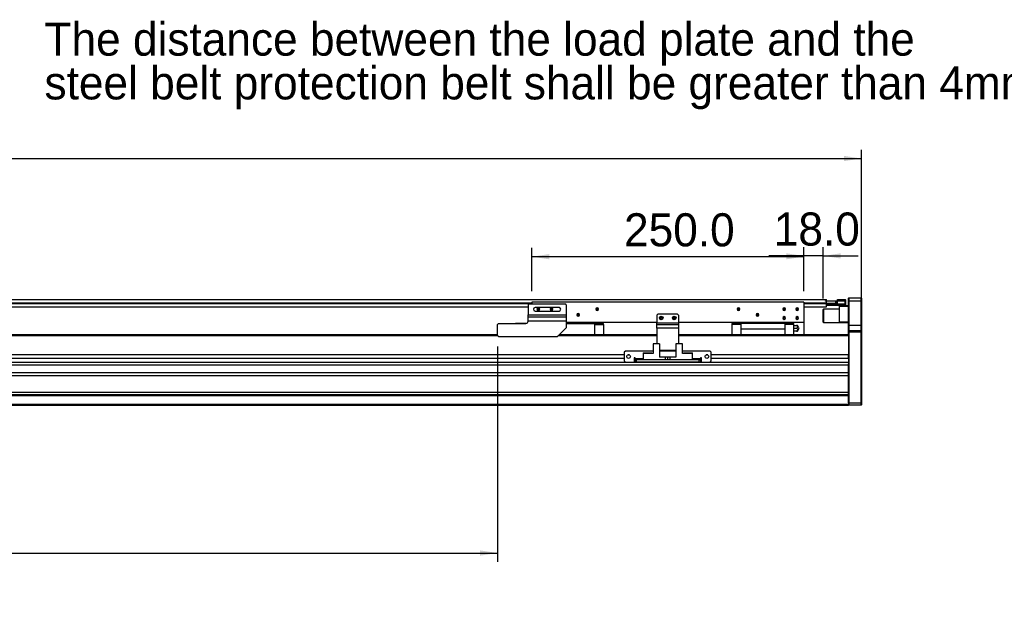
# Model space of a CAD drawing. Header units: millimetres. Extents: x 40 to 3320, y 40 to 2336.
# Tile 6 of 9: x 1688 to 2594, y 903 to 1444. Entities that reach past the tile are written whole.
import ezdxf

# ---------------------------------------------------------------- set-up
doc = ezdxf.new("R2010")
doc.units = ezdxf.units.MM
doc.header["$LTSCALE"] = 8
doc.layers.add('DIMNS', color=7, linetype='Continuous')
doc.styles.add('SLDTEXTSTYLE8', font='txt')
doc.dimstyles.new('SLDDIMSTYLE0', dxfattribs={"dimtxt": 30.4, "dimasz": 16, "dimexe": 0, "dimexo": 0.0625, "dimgap": 7.6, "dimtad": 2, "dimdec": 1, "dimrnd": 1e-09, "dimzin": 4, "dimdsep": 46, "dimtxsty": 'SLDTEXTSTYLE8', "dimsah": 1, "dimcen": 0.09, "dimadec": 0, "dimazin": 1, "dimtfac": 1, "dimtdec": 1, "dimtofl": 0, "dimtmove": 0, "dimatfit": 3, "dimfxl": 0, "dimfrac": 2, "dimtolj": 1, "dimtzin": 12, "dimarcsym": 0})
doc.dimstyles.new('SLDDIMSTYLE1', dxfattribs={"dimtxt": 30.4, "dimasz": 16, "dimexe": 0, "dimexo": 0.0625, "dimgap": 7.6, "dimtad": 2, "dimdec": 1, "dimrnd": 1e-09, "dimzin": 4, "dimdsep": 46, "dimtxsty": 'SLDTEXTSTYLE8', "dimsah": 1, "dimcen": 0.09, "dimadec": 0, "dimazin": 1, "dimtfac": 1, "dimtdec": 1, "dimtmove": 0, "dimatfit": 0, "dimfxl": 0, "dimfrac": 2, "dimtolj": 1, "dimtzin": 12, "dimarcsym": 0})

# ---------------------------------------------------------------- blocks, each defined once
blk = doc.blocks.new('_D')
at = {"layer": 'DIMNS'}
for p, q in [((186.15, 1167.02), (186.15, 1324.36)), ((2462.15, 1167.02), (2462.15, 1324.36)), ((186.15, 1316.36), (2462.15, 1316.36))]:
    blk.add_line(p, q, dxfattribs=at)
for points in [[(186.15, 1316.36), (202.15, 1313.96), (202.15, 1318.76)], [(2462.15, 1316.36), (2446.15, 1318.76), (2446.15, 1313.96)]]:
    blk.add_solid(points, dxfattribs=at)
at = {"layer": 'DIMNS', "insert": (1270.38, 1356.25), "char_height": 30.4, "attachment_point": 1, "style": 'SLDTEXTSTYLE8'}
blk.add_mtext('2276.0', dxfattribs=at)
blk = doc.blocks.new('_D_3')
at = {"layer": 'DIMNS'}
for p, q in [((487.65, 1147.2), (487.65, 945.96)), ((2127.65, 1143.7), (2127.65, 945.96)), ((487.65, 953.96), (2127.65, 953.96))]:
    blk.add_line(p, q, dxfattribs=at)
for points in [[(487.65, 953.96), (503.65, 951.56), (503.65, 956.36)], [(2127.65, 953.96), (2111.65, 956.36), (2111.65, 951.56)]]:
    blk.add_solid(points, dxfattribs=at)
at = {"layer": 'DIMNS', "char_height": 30.4, "attachment_point": 1, "style": 'SLDTEXTSTYLE8'}
for s, insert in [('Stroke T=', (1182.58, 993.84)), ('1640.0', (1358.19, 993.84))]:
    blk.add_mtext(s, dxfattribs=dict(at, insert=insert))
blk = doc.blocks.new('_D_4')
at = {"layer": 'DIMNS'}
for p, q in [((2159.15, 1194.52), (2159.15, 1234.16)), ((2409.15, 1194.52), (2409.15, 1234.16)), ((2409.15, 1226.16), (2159.15, 1226.16))]:
    blk.add_line(p, q, dxfattribs=at)
for points in [[(2159.15, 1226.16), (2175.15, 1223.76), (2175.15, 1228.56)], [(2409.15, 1226.16), (2393.15, 1228.56), (2393.15, 1223.76)]]:
    blk.add_solid(points, dxfattribs=at)
at = {"layer": 'DIMNS', "insert": (2243.92, 1266.05), "char_height": 30.4, "attachment_point": 1, "style": 'SLDTEXTSTYLE8'}
blk.add_mtext('250.0', dxfattribs=at)
blk = doc.blocks.new('_D_5')
at = {"layer": 'DIMNS'}
for p, q in [((2409.15, 1194.52), (2409.15, 1234.87)), ((2427.15, 1187.72), (2427.15, 1234.87)), ((2409.15, 1226.87), (2377.15, 1226.87)), ((2427.15, 1226.87), (2409.15, 1226.87)), ((2427.15, 1226.87), (2459.15, 1226.87))]:
    blk.add_line(p, q, dxfattribs=at)
for points in [[(2409.15, 1226.87), (2393.15, 1229.27), (2393.15, 1224.47)], [(2427.15, 1226.87), (2443.15, 1224.47), (2443.15, 1229.27)]]:
    blk.add_solid(points, dxfattribs=at)
at = {"layer": 'DIMNS', "insert": (2381.6, 1266.76), "char_height": 30.4, "attachment_point": 1, "style": 'SLDTEXTSTYLE8'}
blk.add_mtext('18.0', dxfattribs=at)
blk = doc.blocks.new('SW_NOTE_5')
at = {"layer": 'DIMNS', "color": 0, "char_height": 30.4, "attachment_point": 1, "style": 'SLDTEXTSTYLE8'}
for s, insert in [('The distance between the load plate and the ', (-929.89, 55.3)), ('steel belt protection belt shall be greater than 4mm', (-929.89, 15.1))]:
    blk.add_mtext(s, dxfattribs=dict(at, insert=insert))

msp = doc.modelspace()

# ---------------------------------------------------------------- linework, layer by layer
at = {"color": 7, "linetype": 'Continuous', "lineweight": 25}
for p, q in [((219.15, 1186.71), (2430.15, 1186.71)), ((2430.15, 1185.56), (2430.15, 1186.71)), ((2440.15, 1186.86), (2447.35, 1186.86)), ((2440.15, 1185.36), (2440.15, 1186.86)), ((2447.35, 1185.36), (2447.35, 1186.86)), ((2447.65, 1186.56), (2447.35, 1186.86)), ((2447.65, 1186.56), (2447.65, 1185.36)), ((2450.45, 1188.36), (2450.15, 1188.06)), ((2450.15, 1185.36), (2450.15, 1188.06)), ((2450.45, 1188.36), (2450.45, 1185.36)), ((2450.45, 1188.36), (2461.85, 1188.36)), ((2461.85, 1185.36), (2461.85, 1188.36)), ((2461.85, 1188.36), (2462.15, 1188.06)), ((2462.15, 1188.06), (2462.15, 1185.36)), ((494.65, 1180.21), (2155.65, 1180.21)), ((2156.65, 1182.86), (2155.65, 1181.86)), ((2155.65, 1181.86), (2155.65, 1172.86)), ((2156.65, 1182.86), (2189.65, 1182.86)), ((2409.15, 1184.36), (2159.15, 1184.36)), ((2159.15, 1184.36), (2159.15, 1182.86)), ((2184.15, 1179.46), (2162.15, 1179.46)), ((2165.15, 1177.86), (2163.9, 1177.86)), ((2165.15, 1177.86), (2166.4, 1177.86)), ((2177.15, 1177.86), (2175.9, 1177.86)), ((2177.15, 1177.86), (2178.4, 1177.86)), ((2190.65, 1181.86), (2189.65, 1182.86)), ((2190.65, 1181.86), (2190.65, 1172.86)), ((2219.15, 1177.86), (2217.9, 1177.86)), ((2219.15, 1177.86), (2220.4, 1177.86)), ((2349.15, 1177.86), (2347.9, 1177.86)), ((2349.15, 1177.86), (2350.4, 1177.86)), ((2391.15, 1177.86), (2389.9, 1177.86)), ((2391.15, 1177.86), (2392.4, 1177.86)), ((2403.15, 1177.86), (2401.9, 1177.86)), ((2403.15, 1177.86), (2404.4, 1177.86)), ((2409.15, 1184.36), (2409.15, 1165.86)), ((2409.15, 1180.21), (2430.15, 1180.21)), ((2427.45, 1177.86), (2427.15, 1177.56)), ((2427.15, 1174.06), (2427.15, 1177.56)), ((2442.15, 1177.86), (2427.45, 1177.86)), ((2427.45, 1177.86), (2427.45, 1174.18)), ((2429.15, 1185.37), (2429.15, 1185.56)), ((2429.15, 1185.56), (2429.65, 1185.56)), ((2429.65, 1185.56), (2429.65, 1183.56)), ((2429.65, 1185.56), (2438.65, 1185.56)), ((2429.65, 1183.56), (2438.65, 1183.56)), ((2429.95, 1183.06), (2429.95, 1182.86)), ((2440.15, 1183.06), (2429.95, 1183.06)), ((2429.95, 1183.06), (2429.95, 1183.06)), ((2429.95, 1183.06), (2429.95, 1183.06)), ((2429.95, 1182.86), (2429.95, 1182.07)), ((2429.95, 1182.86), (2447.35, 1182.86)), ((2430.15, 1183.21), (2430.15, 1183.71)), ((2430.15, 1183.36), (2440.15, 1183.36)), ((2430.15, 1180.21), (2430.15, 1183.21)), ((2447.35, 1181.36), (2430.15, 1181.36)), ((2438.65, 1183.56), (2438.65, 1185.56)), ((2438.65, 1185.56), (2439.15, 1185.56)), ((2439.15, 1183.56), (2438.65, 1183.56)), ((2439.15, 1185.56), (2439.15, 1183.56)), ((2439.15, 1183.56), (2439.65, 1183.56)), ((2439.65, 1183.36), (2439.65, 1183.56)), ((2440.15, 1183.06), (2440.15, 1185.36)), ((2447.35, 1185.36), (2440.15, 1185.36)), ((2442.15, 1180.36), (2442.15, 1181.36)), ((2450.15, 1180.36), (2442.15, 1180.36)), ((2442.15, 1166.36), (2442.15, 1180.36)), ((2447.35, 1182.86), (2447.35, 1185.36)), ((2447.65, 1185.36), (2447.35, 1185.36)), ((2447.35, 1181.36), (2447.35, 1182.86)), ((2447.35, 1182.86), (2447.65, 1182.86)), ((2447.35, 1181.36), (2447.65, 1181.66)), ((2447.35, 1181.36), (2450.15, 1181.36)), ((2447.65, 1185.36), (2447.65, 1182.86)), ((2447.65, 1182.86), (2447.65, 1181.66)), ((2450.45, 1185.36), (2450.15, 1185.36)), ((2450.15, 1163.36), (2450.15, 1185.36)), ((2450.45, 1185.36), (2450.45, 1163.36)), ((2461.85, 1185.36), (2450.45, 1185.36)), ((2461.85, 1163.36), (2461.85, 1185.36)), ((2461.85, 1185.36), (2462.15, 1185.36)), ((2462.15, 1185.36), (2462.15, 1163.36)), ((2155.65, 1172.86), (2190.65, 1172.86)), ((2155.65, 1170.86), (2155.65, 1172.86)), ((2155.65, 1170.86), (2190.65, 1170.86)), ((2155.65, 1166.88), (2155.65, 1170.86)), ((2162.15, 1176.26), (2184.15, 1176.26)), ((2190.65, 1172.86), (2190.65, 1170.86)), ((2190.65, 1170.86), (2190.65, 1166.88)), ((2201.65, 1172.86), (2200.4, 1172.86)), ((2201.65, 1172.86), (2202.9, 1172.86)), ((2275.15, 1173.36), (2274.15, 1172.36)), ((2274.15, 1172.36), (2274.15, 1165.36)), ((2293.15, 1173.36), (2275.15, 1173.36)), ((2278.15, 1169.86), (2276.9, 1169.86)), ((2278.15, 1169.86), (2279.4, 1169.86)), ((2290.15, 1169.86), (2288.9, 1169.86)), ((2290.15, 1169.86), (2291.4, 1169.86)), ((2294.15, 1172.36), (2293.15, 1173.36)), ((2294.15, 1172.36), (2294.15, 1165.36)), ((2366.65, 1172.86), (2365.4, 1172.86)), ((2366.65, 1172.86), (2367.9, 1172.86)), ((2391.15, 1169.86), (2389.9, 1169.86)), ((2391.15, 1169.86), (2392.4, 1169.86)), ((2403.15, 1169.86), (2401.9, 1169.86)), ((2403.15, 1169.86), (2404.4, 1169.86)), ((2427.15, 1166.16), (2427.15, 1174.06)), ((2427.45, 1174.18), (2427.45, 1165.86)), ((2128.65, 1164.86), (2127.65, 1163.86)), ((2127.65, 1153.86), (2127.65, 1163.86)), ((2128.65, 1164.86), (2153.65, 1164.86)), ((2144.45, 1165.06), (2144.25, 1164.86)), ((2144.45, 1165.06), (2144.45, 1164.86)), ((2144.45, 1165.06), (2154.53, 1165.06)), ((2155.65, 1166.88), (2155.65, 1166.86)), ((2190.65, 1166.88), (2155.65, 1166.88)), ((2182.65, 1152.86), (2190.65, 1160.86)), ((2190.65, 1166.88), (2190.65, 1160.86)), ((2274.15, 1165.86), (2190.65, 1165.86)), ((2190.65, 1164.86), (2216.9, 1164.86)), ((2216.9, 1164.86), (2216.9, 1165.86)), ((2216.9, 1164.86), (2216.9, 1154.36)), ((2225.15, 1164.76), (2216.9, 1164.76)), ((2216.9, 1163.81), (2225.15, 1163.81)), ((2225.15, 1163.81), (2225.15, 1164.76)), ((2225.15, 1163.81), (2225.15, 1154.36)), ((2274.15, 1165.36), (2294.15, 1165.36)), ((2274.15, 1163.86), (2274.15, 1165.36)), ((2274.15, 1163.86), (2294.15, 1163.86)), ((2274.15, 1160.36), (2274.15, 1163.86)), ((2274.15, 1160.36), (2274.15, 1146.26)), ((2294.15, 1160.36), (2274.15, 1160.36)), ((2409.15, 1165.86), (2294.15, 1165.86)), ((2294.15, 1165.36), (2294.15, 1163.86)), ((2294.15, 1163.86), (2294.15, 1160.36)), ((2294.15, 1160.36), (2294.15, 1146.26)), ((2351.4, 1164.76), (2343.15, 1164.76)), ((2343.15, 1164.76), (2343.15, 1163.81)), ((2351.4, 1163.81), (2343.15, 1163.81)), ((2343.15, 1163.81), (2343.15, 1154.36)), ((2351.4, 1165.86), (2351.4, 1164.86)), ((2391.9, 1164.86), (2351.4, 1164.86)), ((2351.4, 1164.86), (2351.4, 1159.86)), ((2351.4, 1159.86), (2391.9, 1159.86)), ((2351.4, 1159.86), (2351.4, 1159.56)), ((2391.9, 1159.56), (2351.4, 1159.56)), ((2351.4, 1159.56), (2351.4, 1154.36)), ((2391.9, 1164.86), (2391.9, 1165.86)), ((2391.9, 1164.86), (2391.9, 1159.86)), ((2400.15, 1164.76), (2391.9, 1164.76)), ((2400.15, 1163.81), (2391.9, 1163.81)), ((2391.9, 1159.56), (2391.9, 1159.86)), ((2391.9, 1159.56), (2391.9, 1154.36)), ((2400.15, 1163.81), (2400.15, 1164.76)), ((2400.15, 1154.36), (2400.15, 1163.81)), ((2400.15, 1162.86), (2402.47, 1162.86)), ((2400.15, 1160.36), (2402.47, 1160.36)), ((2409.15, 1165.86), (2409.15, 1154.36)), ((2427.15, 1166.16), (2427.45, 1165.86)), ((2427.45, 1165.86), (2442.15, 1165.86)), ((2442.15, 1166.36), (2450.15, 1166.36)), ((2442.15, 1165.36), (2442.15, 1166.36)), ((2450.15, 1165.36), (2442.15, 1165.36)), ((2450.45, 1163.36), (2450.15, 1163.36)), ((2450.15, 1158.06), (2450.15, 1163.36)), ((2450.45, 1163.36), (2450.45, 1158.36)), ((2450.45, 1163.36), (2461.85, 1163.36)), ((2461.85, 1158.36), (2461.85, 1163.36)), ((2462.15, 1163.36), (2461.85, 1163.36)), ((2462.15, 1163.36), (2462.15, 1158.06)), ((2127.65, 1154.36), (374.15, 1154.36)), ((2127.65, 1153.86), (2128.65, 1152.86)), ((2128.65, 1152.86), (2182.65, 1152.86)), ((2274.15, 1154.36), (2184.15, 1154.36)), ((2450.15, 1154.36), (2294.15, 1154.36)), ((2402.47, 1157.86), (2400.15, 1157.86)), ((2450.45, 1158.36), (2450.15, 1158.06)), ((2450.15, 1156.86), (2450.15, 1158.06)), ((2450.15, 1154.07), (2450.15, 1156.86)), ((2450.45, 1156.86), (2450.15, 1156.86)), ((2450.15, 1154.07), (2450.15, 1153.36)), ((2450.15, 1153.36), (2450.15, 1135.9)), ((2450.45, 1158.36), (2450.45, 1156.86)), ((2450.45, 1158.36), (2461.85, 1158.36)), ((2450.45, 1156.86), (2450.45, 1091.86)), ((2461.85, 1156.86), (2450.45, 1156.86)), ((2461.85, 1156.86), (2461.85, 1158.36)), ((2462.15, 1158.06), (2461.85, 1158.36)), ((2461.85, 1091.86), (2461.85, 1156.86)), ((2462.15, 1156.86), (2461.85, 1156.86)), ((2462.15, 1158.06), (2462.15, 1156.86)), ((2462.15, 1156.86), (2462.15, 1091.98)), ((2270.65, 1146.26), (2270.65, 1137.36)), ((2276.65, 1146.26), (2270.65, 1146.26)), ((2276.65, 1146.26), (2276.65, 1133.86)), ((2291.65, 1146.26), (2291.65, 1133.86)), ((2297.65, 1146.26), (2291.65, 1146.26)), ((2297.65, 1137.36), (2297.65, 1146.26)), ((2244.15, 1135.9), (404.15, 1135.9)), ((2244.15, 1132.5), (404.15, 1132.5)), ((2245.15, 1139.36), (2244.15, 1138.36)), ((2244.15, 1138.36), (2244.15, 1130.36)), ((2270.65, 1139.36), (2245.15, 1139.36)), ((2248.86, 1135.9), (2247.45, 1135.9)), ((2254.15, 1133.36), (2253.15, 1133.36)), ((2253.15, 1133.36), (2253.15, 1129.36)), ((2254.15, 1132.5), (2253.15, 1132.5)), ((2254.15, 1132.36), (2254.15, 1133.36)), ((2254.15, 1132.36), (2254.15, 1131.36)), ((2261.45, 1137.86), (2269.25, 1137.86)), ((2261.45, 1137.86), (2261.45, 1137.36)), ((2261.45, 1137.36), (2261.45, 1131.36)), ((2270.65, 1137.36), (2261.45, 1137.36)), ((2269.75, 1137.36), (2269.25, 1137.86)), ((2291.65, 1139.86), (2276.65, 1139.86)), ((2291.65, 1139.36), (2276.65, 1139.36)), ((2282.15, 1133.86), (2276.65, 1133.86)), ((2282.15, 1131.36), (2282.15, 1133.86)), ((2284.15, 1133.86), (2282.15, 1133.86)), ((2284.15, 1131.36), (2284.15, 1133.86)), ((2286.15, 1133.86), (2284.15, 1133.86)), ((2286.15, 1133.86), (2286.15, 1131.36)), ((2291.65, 1133.86), (2286.15, 1133.86)), ((2323.15, 1139.36), (2297.65, 1139.36)), ((2306.85, 1137.36), (2297.65, 1137.36)), ((2299.05, 1137.86), (2298.55, 1137.36)), ((2299.05, 1137.86), (2306.85, 1137.86)), ((2306.85, 1137.36), (2306.85, 1137.86)), ((2306.85, 1131.36), (2306.85, 1137.36)), ((2315.15, 1133.36), (2314.15, 1133.36)), ((2314.15, 1133.36), (2314.15, 1132.36)), ((2315.15, 1132.5), (2314.15, 1132.5)), ((2314.15, 1131.36), (2314.15, 1132.36)), ((2315.15, 1129.36), (2315.15, 1133.36)), ((2320.86, 1135.9), (2319.45, 1135.9)), ((2324.15, 1138.36), (2323.15, 1139.36)), ((2324.15, 1130.36), (2324.15, 1138.36)), ((2450.15, 1135.9), (2324.15, 1135.9)), ((2450.15, 1132.5), (2324.15, 1132.5)), ((2450.15, 1132.5), (2450.15, 1135.9)), ((2450.15, 1132.5), (2450.15, 1128.98)), ((2450.15, 1128.98), (198.15, 1128.98)), ((2450.15, 1126.39), (198.15, 1126.39)), ((2244.15, 1130.36), (2245.15, 1129.36)), ((2245.15, 1129.36), (2253.15, 1129.36)), ((2254.15, 1129.36), (2254.15, 1131.36)), ((2254.15, 1131.36), (2255.15, 1131.36)), ((2255.15, 1129.36), (2254.15, 1129.36)), ((2255.15, 1131.36), (2255.15, 1129.36)), ((2313.15, 1131.36), (2255.15, 1131.36)), ((2313.15, 1129.36), (2255.15, 1129.36)), ((2313.15, 1129.36), (2313.15, 1131.36)), ((2313.15, 1131.36), (2314.15, 1131.36)), ((2314.15, 1129.36), (2313.15, 1129.36)), ((2314.15, 1131.36), (2314.15, 1129.36)), ((2315.15, 1129.36), (2323.15, 1129.36)), ((2323.15, 1129.36), (2324.15, 1130.36)), ((2450.15, 1128.98), (2450.15, 1127.68)), ((2450.15, 1091.98), (2450.15, 1127.68)), ((2450.15, 1119.46), (198.15, 1119.46)), ((2450.15, 1116.86), (198.15, 1116.86)), ((2450.15, 1101.36), (198.15, 1101.36)), ((2450.15, 1099.36), (198.15, 1099.36)), ((2450.15, 1098.36), (198.15, 1098.36)), ((2450.15, 1090.36), (198.15, 1090.36)), ((2450.15, 1089.36), (198.15, 1089.36)), ((2450.15, 1091.78), (2450.15, 1091.98)), ((2450.15, 1091.98), (2450.45, 1091.86)), ((2450.15, 1091.78), (2450.15, 1090.36)), ((2450.15, 1090.36), (2450.15, 1089.36)), ((2450.15, 1090.16), (2450.45, 1089.86)), ((2450.45, 1091.86), (2450.45, 1089.86)), ((2450.45, 1091.86), (2461.85, 1091.86)), ((2461.85, 1089.86), (2450.45, 1089.86)), ((2462.15, 1091.98), (2461.85, 1091.86)), ((2461.85, 1089.86), (2461.85, 1091.86)), ((2462.15, 1090.16), (2461.85, 1089.86)), ((2462.15, 1091.98), (2462.15, 1090.16))]:
    msp.add_line(p, q, dxfattribs=at)
at = {"color": 8, "linetype": 'Continuous', "lineweight": 25}
for p, q in [((489.15, 1183.71), (2159.15, 1183.71)), ((489.15, 1183.21), (2159.15, 1183.21)), ((2409.15, 1183.71), (2430.15, 1183.71)), ((2409.15, 1183.21), (2430.15, 1183.21)), ((2429.93, 1182.86), (2429.95, 1182.86)), ((2128.15, 1153.36), (374.15, 1153.36)), ((2274.15, 1153.36), (2183.15, 1153.36)), ((2450.15, 1153.36), (2294.15, 1153.36)), ((2261.45, 1132.36), (2254.15, 1132.36)), ((2314.15, 1132.36), (2306.85, 1132.36))]:
    msp.add_line(p, q, dxfattribs=at)
at = {"color": 7, "linetype": 'Continuous', "lineweight": 25}
for centre in [(2278.15, 1169.86), (2290.15, 1169.86), (2248.15, 1134.36), (2320.15, 1134.36)]:
    msp.add_circle(centre, 1.7, dxfattribs=at)
for centre, radius, start, end in [((2162.15, 1177.86), 1.6, 90, 270), ((2165.15, 1177.86), 1.25, 0, 180), ((2165.15, 1177.86), 1.25, 180, 0), ((2177.15, 1177.86), 1.25, 0, 180), ((2177.15, 1177.86), 1.25, 180, 0), ((2184.15, 1177.86), 1.6, 270, 90), ((2219.15, 1177.86), 1.25, 0, 180), ((2219.15, 1177.86), 1.25, 180, 0), ((2349.15, 1177.86), 1.25, 0, 180), ((2349.15, 1177.86), 1.25, 180, 0), ((2391.15, 1177.86), 1.25, 0, 180), ((2391.15, 1177.86), 1.25, 180, 0), ((2403.15, 1177.86), 1.25, 0, 180), ((2403.15, 1177.86), 1.25, 180, 0), ((2201.65, 1172.86), 1.25, 0, 180), ((2201.65, 1172.86), 1.25, 180, 0), ((2278.15, 1169.86), 1.25, 0, 180), ((2278.15, 1169.86), 1.25, 180, 0), ((2290.15, 1169.86), 1.25, 0, 180), ((2290.15, 1169.86), 1.25, 180, 0), ((2366.65, 1172.86), 1.25, 0, 180), ((2366.65, 1172.86), 1.25, 180, 0), ((2391.15, 1169.86), 1.25, 0, 180), ((2391.15, 1169.86), 1.25, 180, 0), ((2403.15, 1169.86), 1.25, 0, 180), ((2403.15, 1169.86), 1.25, 180, 0), ((2153.65, 1166.86), 2, 270, 0), ((2401.65, 1160.36), 3, 9.9092, 56.43308), ((2401.65, 1160.36), 3, 303.54248, 350.11805), ((2404.55, 1160.36), 0.25, 270, 68.68077)]:
    msp.add_arc(centre, radius, start, end, dxfattribs=at)
for points, knots in [([(2402.47, 1162.86), (2402.59, 1162.79), (2402.84, 1162.65), (2403.1, 1162.34), (2403.27, 1161.99), (2403.33, 1161.61), (2403.27, 1161.23), (2403.1, 1160.88), (2402.84, 1160.57), (2402.59, 1160.43), (2402.47, 1160.36)], [0, 0, 0, 0, 0.1248034, 0.2498525, 0.374967, 0.4999409, 0.6246636, 0.7496064, 0.8746864, 1, 1, 1, 1]), ([(2403.31, 1162.86), (2403.31, 1162.86), (2403.33, 1162.86), (2403.27, 1162.86), (2403.11, 1162.86), (2402.84, 1162.86), (2402.59, 1162.86), (2402.47, 1162.86)], [0, 0, 0, 0, 0.002087, 0.250984, 0.500316, 0.749927, 1, 1, 1, 1]), ([(2402.47, 1160.36), (2402.59, 1160.29), (2402.84, 1160.15), (2403.1, 1159.84), (2403.27, 1159.49), (2403.33, 1159.11), (2403.27, 1158.73), (2403.1, 1158.38), (2402.84, 1158.07), (2402.59, 1157.93), (2402.47, 1157.86)], [0, 0, 0, 0, 0.124804, 0.249853, 0.374967, 0.49994, 0.624664, 0.749605, 0.874686, 1, 1, 1, 1]), ([(2404.65, 1160.12), (2404.65, 1160.13), (2404.65, 1160.14), (2404.65, 1160.19), (2404.65, 1160.27), (2404.65, 1160.36), (2404.65, 1160.45), (2404.65, 1160.53), (2404.65, 1160.58), (2404.65, 1160.59), (2404.65, 1160.59)], [0, 0, 0, 0, 0.125367, 0.250008, 0.374883, 0.499741, 0.624392, 0.749724, 0.874831, 1, 1, 1, 1]), ([(2402.47, 1157.86), (2402.59, 1157.86), (2402.84, 1157.86), (2403.1, 1157.86), (2403.28, 1157.86), (2403.3, 1157.86), (2403.31, 1157.86)], [0, 0, 0, 0, 0.2502531, 0.5009995, 0.7518755, 1, 1, 1, 1])]:
    msp.add_open_spline(points, degree=3, knots=knots, dxfattribs=at)

# ---------------------------------------------------------------- block references
at = {"layer": 'DIMNS'}
msp.add_blockref('SW_NOTE_5', (2641.03, 1385.95), dxfattribs=at)

# ---------------------------------------------------------------- dimensions: what is measured, and where the dimension line sits
for base, p1, p2, dimstyle, picture, middle in [((2462.15, 1316.36), (186.15, 1156.86), (2462.15, 1156.86), 'SLDDIMSTYLE0', '_D', (1329.79, 1316.36)), ((2409.15, 1226.87), (2427.15, 1177.56), (2409.15, 1184.36), 'SLDDIMSTYLE1', '_D_5', (2419.05, 1226.87)), ((2159.15, 1226.16), (2409.15, 1184.36), (2159.15, 1184.36), 'SLDDIMSTYLE0', '_D_4', (2292.35, 1226.16))]:
    dim = msp.add_linear_dim(base=base, p1=p1, p2=p2, dimstyle=dimstyle, dxfattribs=at)
    dim.commit()
    dim.dimension.update_dxf_attribs({"geometry": picture, "text_midpoint": middle, "dimtype": 160})
dim = msp.add_linear_dim(base=(2127.65, 953.96), p1=(487.65, 1157.36), p2=(2127.65, 1153.86), text='Stroke T=<>', dimstyle='SLDDIMSTYLE0', dxfattribs=at)
dim.commit()
dim.dimension.update_dxf_attribs({"geometry": '_D_3', "text_midpoint": (1329.79, 953.96), "dimtype": 160})

doc.saveas('drawing.dxf')
